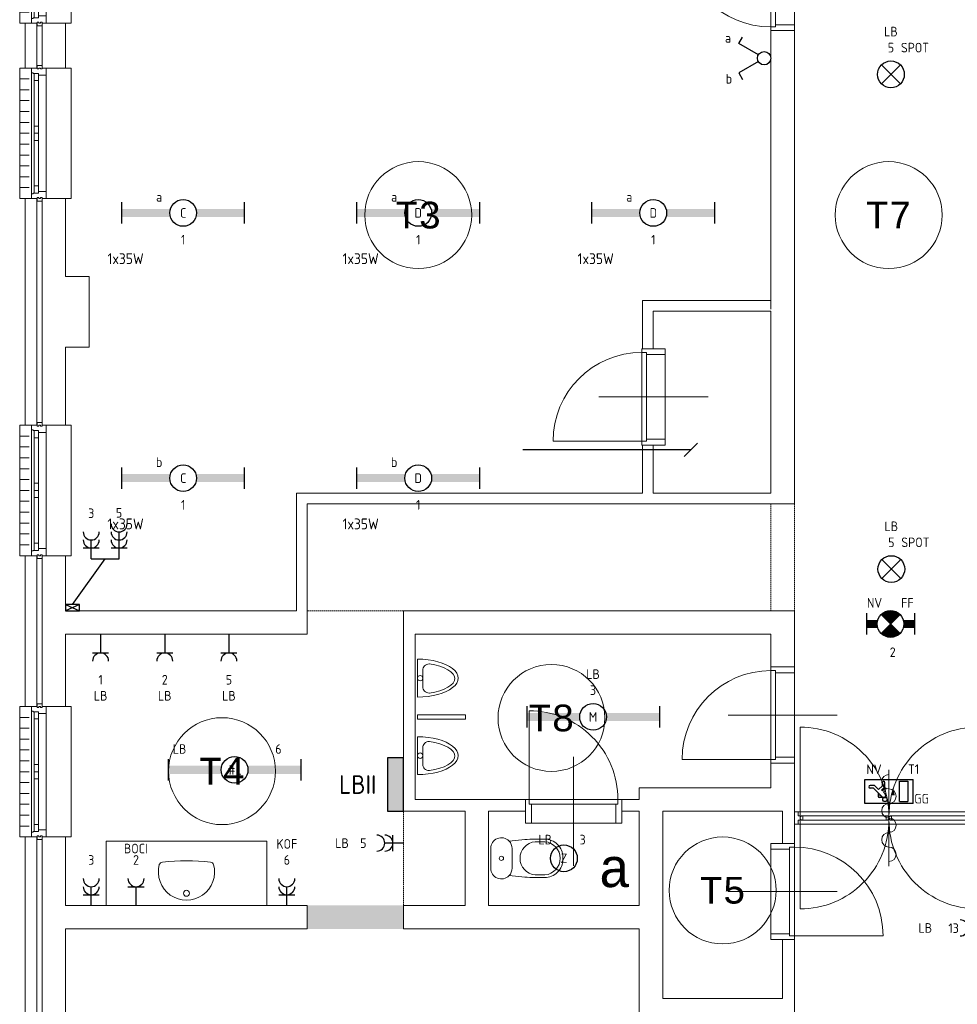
# Model space of a CAD drawing. Header units: millimetres. Extents: x 3141 to 84785, y 12240 to 40624.
# Tile 2 of 19: x 3153 to 11923, y 19284 to 28491. Entities that reach past the tile are written whole.
import ezdxf
from ezdxf.enums import TextEntityAlignment as Align
from ezdxf.xclip import XClip

# ---------------------------------------------------------------- set-up
doc = ezdxf.new("R2010")
doc.units = ezdxf.units.MM
doc.header["$LTSCALE"] = 50
doc.header["$XCLIPFRAME"] = 0
doc.linetypes.add('Xref-beg26$0$HIDDEN', pattern=[0.375, 0.25, -0.125])
doc.layers.get('0').update_dxf_attribs({"linetype": 'CONTINUOUS'})
for name, color, linetype in [('EL6211--', 3, 'CONTINUOUS'), ('EL6222--', 3, 'CONTINUOUS'), ('EL6311--', 3, 'CONTINUOUS'), ('EL6350--', 3, 'CONTINUOUS'), ('Xref', 8, 'CONTINUOUS'), ('Xref-beg26$0$AL$1A---_ALGEMEEN', 8, 'CONTINUOUS'), ('Xref-beg26$0$AT$1A---_TEKST050', 8, 'CONTINUOUS'), ('Xref-beg26$0$AT$1A---_TEKST070', 8, 'CONTINUOUS'), ('Xref-beg26$0$EL6131--_WG', 3, 'CONTINUOUS')]:
    doc.layers.add(name, color=color, linetype=linetype)
doc.styles.add('buro-018', font='Isocp.shx', dxfattribs={"height": 90})
doc.styles.add('buro-035', font='Isocp.shx', dxfattribs={"height": 175})
doc.styles.add('STABICAD-018', font='ISOCP.SHX', dxfattribs={"height": 1.8})
doc.styles.add('Xref-beg26$0$MONOTXT', font='MONOTXT')
doc.styles.add('Xref-beg26$0$Standard', font='txt')
doc.dimstyles.new('Xref-beg26$0$Standard', dxfattribs={"dimscale": 50, "dimtxt": 1.8, "dimasz": 2.5, "dimexe": 0.18, "dimexo": 0.0625, "dimtad": 1, "dimdec": 0, "dimdsep": 46, "dimtxsty": 'Xref-beg26$0$Standard', "dimblk": 'Xref-beg26$0$_Oblique', "dimcen": 2.5, "dimse1": 1, "dimse2": 1, "dimclrd": 8, "dimclre": 8, "dimclrt": 8, "dimadec": 0, "dimazin": 0, "dimtfac": 1, "dimtdec": 0, "dimtmove": 0, "dimatfit": 3, "dimldrblk": 'Xref-beg26$0$_Oblique', "dimfxl": 1, "dimtolj": 1, "dimtzin": 0, "dimarcsym": 0})

# ---------------------------------------------------------------- blocks, each defined once
blk = doc.blocks.new('*O116')
at = {"layer": 'Xref-beg26$0$AL$1A---_ALGEMEEN', "color": 0, "linetype": 'Continuous', "lineweight": 0}
for p, q in [((-130, 565.5), (-130, -565.5)), ((-240, 508.33), (-150, 508.33)), ((-106, 493), (-106, 67)), ((-63, 493), (-63, 67)), ((9, 543), (9, -543)), ((-240, 406.66), (-150, 406.66)), ((-240, 305), (-150, 305)), ((-240, 203.33), (-150, 203.33)), ((-240, 101.66), (-150, 101.66)), ((-240, 0), (-150, 0)), ((-106, -67), (-106, -493)), ((-63, -67), (-63, -493)), ((-240, -101.66), (-150, -101.66)), ((-240, -203.33), (-150, -203.33)), ((-240, -305), (-150, -305)), ((-240, -406.66), (-150, -406.66)), ((-240, -508.33), (-150, -508.33))]:
    blk.add_line(p, q, dxfattribs=at)
for points in [[(-190, 610), (-240, 610), (-240, -610), (-190, -610)], [(190, 610), (240, 610), (240, -610), (190, -610)]]:
    blk.add_lwpolyline(points, dxfattribs=at)
for points in [[(9, 610), (9, 545.15), (6.86, 543), (-63, 543), (-63, 560), (-114, 560), (-114, 565.5), (-127.78, 565.5), (-130, 567.72), (-130, 610), (-76, 610), (-76, 601), (-60, 601), (-60, 610), (-46, 610), (-46, 601), (-30, 601), (-30, 610)], [(-106, 560), (-106, 493), (-63, 493), (-63, 560)], [(-30, 635), (-30, 601), (-46, 601), (-46, 610), (-60, 610), (-60, 601), (-76, 601), (-76, 635)], [(-106, 67), (-106, 0), (-63, 0), (-63, 67)], [(-106, -67), (-106, 0), (-63, 0), (-63, -67)], [(9, -610), (9, -545.15), (6.86, -543), (-63, -543), (-63, -560), (-114, -560), (-114, -565.5), (-127.78, -565.5), (-130, -567.72), (-130, -610), (-76, -610), (-76, -601), (-60, -601), (-60, -610), (-46, -610), (-46, -601), (-30, -601), (-30, -610)], [(-106, -560), (-106, -493), (-63, -493), (-63, -560)], [(-30, -635), (-30, -601), (-46, -601), (-46, -610), (-60, -610), (-60, -601), (-76, -601), (-76, -635)]]:
    blk.add_lwpolyline(points, close=True, dxfattribs=at)
blk = doc.blocks.new('*O117')
at = {"layer": 'Xref-beg26$0$AL$1A---_ALGEMEEN', "color": 0, "linetype": 'Continuous', "lineweight": 0}
for p, q in [((-130, 565.5), (-130, -565.5)), ((-240, 508.33), (-150, 508.33)), ((-106, 493), (-106, 67)), ((-63, 493), (-63, 67)), ((9, 543), (9, -543)), ((-240, 406.66), (-150, 406.66)), ((-240, 305), (-150, 305)), ((-240, 203.33), (-150, 203.33)), ((-240, 101.66), (-150, 101.66)), ((-240, 0), (-150, 0)), ((-106, -67), (-106, -493)), ((-63, -67), (-63, -493)), ((-240, -101.66), (-150, -101.66)), ((-240, -203.33), (-150, -203.33)), ((-240, -305), (-150, -305)), ((-240, -406.66), (-150, -406.66)), ((-240, -508.33), (-150, -508.33))]:
    blk.add_line(p, q, dxfattribs=at)
for points in [[(-190, 610), (-240, 610), (-240, -610), (-190, -610)], [(190, 610), (240, 610), (240, -610), (190, -610)]]:
    blk.add_lwpolyline(points, dxfattribs=at)
for points in [[(9, 610), (9, 545.15), (6.86, 543), (-63, 543), (-63, 560), (-114, 560), (-114, 565.5), (-127.78, 565.5), (-130, 567.72), (-130, 610), (-76, 610), (-76, 601), (-60, 601), (-60, 610), (-46, 610), (-46, 601), (-30, 601), (-30, 610)], [(-106, 560), (-106, 493), (-63, 493), (-63, 560)], [(-30, 635), (-30, 601), (-46, 601), (-46, 610), (-60, 610), (-60, 601), (-76, 601), (-76, 635)], [(-106, 67), (-106, 0), (-63, 0), (-63, 67)], [(-106, -67), (-106, 0), (-63, 0), (-63, -67)], [(9, -610), (9, -545.15), (6.86, -543), (-63, -543), (-63, -560), (-114, -560), (-114, -565.5), (-127.78, -565.5), (-130, -567.72), (-130, -610), (-76, -610), (-76, -601), (-60, -601), (-60, -610), (-46, -610), (-46, -601), (-30, -601), (-30, -610)], [(-106, -560), (-106, -493), (-63, -493), (-63, -560)], [(-30, -635), (-30, -601), (-46, -601), (-46, -610), (-60, -610), (-60, -601), (-76, -601), (-76, -635)]]:
    blk.add_lwpolyline(points, close=True, dxfattribs=at)
blk = doc.blocks.new('*O120')
at = {"layer": 'Xref-beg26$0$AL$1A---_ALGEMEEN', "color": 0, "linetype": 'Continuous', "lineweight": 0}
for p, q in [((-130, 565.5), (-130, -565.5)), ((-240, 508.33), (-150, 508.33)), ((-106, 493), (-106, 67)), ((-63, 493), (-63, 67)), ((9, 543), (9, -543)), ((-240, 406.66), (-150, 406.66)), ((-240, 305), (-150, 305)), ((-240, 203.33), (-150, 203.33)), ((-240, 101.66), (-150, 101.66)), ((-240, 0), (-150, 0)), ((-106, -67), (-106, -493)), ((-63, -67), (-63, -493)), ((-240, -101.66), (-150, -101.66)), ((-240, -203.33), (-150, -203.33)), ((-240, -305), (-150, -305)), ((-240, -406.66), (-150, -406.66)), ((-240, -508.33), (-150, -508.33))]:
    blk.add_line(p, q, dxfattribs=at)
for points in [[(-190, 610), (-240, 610), (-240, -610), (-190, -610)], [(190, 610), (240, 610), (240, -610), (190, -610)]]:
    blk.add_lwpolyline(points, dxfattribs=at)
for points in [[(9, 610), (9, 545.15), (6.86, 543), (-63, 543), (-63, 560), (-114, 560), (-114, 565.5), (-127.78, 565.5), (-130, 567.72), (-130, 610), (-76, 610), (-76, 601), (-60, 601), (-60, 610), (-46, 610), (-46, 601), (-30, 601), (-30, 610)], [(-106, 560), (-106, 493), (-63, 493), (-63, 560)], [(-30, 635), (-30, 601), (-46, 601), (-46, 610), (-60, 610), (-60, 601), (-76, 601), (-76, 635)], [(-106, 67), (-106, 0), (-63, 0), (-63, 67)], [(-106, -67), (-106, 0), (-63, 0), (-63, -67)], [(9, -610), (9, -545.15), (6.86, -543), (-63, -543), (-63, -560), (-114, -560), (-114, -565.5), (-127.78, -565.5), (-130, -567.72), (-130, -610), (-76, -610), (-76, -601), (-60, -601), (-60, -610), (-46, -610), (-46, -601), (-30, -601), (-30, -610)], [(-106, -560), (-106, -493), (-63, -493), (-63, -560)], [(-30, -635), (-30, -601), (-46, -601), (-46, -610), (-60, -610), (-60, -601), (-76, -601), (-76, -635)]]:
    blk.add_lwpolyline(points, close=True, dxfattribs=at)
blk = doc.blocks.new('*O121')
at = {"layer": 'Xref-beg26$0$AL$1A---_ALGEMEEN', "color": 0, "linetype": 'Continuous', "lineweight": 0}
for p, q in [((-130, 565.5), (-130, -565.5)), ((-240, 508.33), (-150, 508.33)), ((-106, 493), (-106, 67)), ((-63, 493), (-63, 67)), ((9, 543), (9, -543)), ((-240, 406.66), (-150, 406.66)), ((-240, 305), (-150, 305)), ((-240, 203.33), (-150, 203.33)), ((-240, 101.66), (-150, 101.66)), ((-240, 0), (-150, 0)), ((-106, -67), (-106, -493)), ((-63, -67), (-63, -493)), ((-240, -101.66), (-150, -101.66)), ((-240, -203.33), (-150, -203.33)), ((-240, -305), (-150, -305)), ((-240, -406.66), (-150, -406.66)), ((-240, -508.33), (-150, -508.33))]:
    blk.add_line(p, q, dxfattribs=at)
for points in [[(-190, 610), (-240, 610), (-240, -610), (-190, -610)], [(190, 610), (240, 610), (240, -610), (190, -610)]]:
    blk.add_lwpolyline(points, dxfattribs=at)
for points in [[(9, 610), (9, 545.15), (6.86, 543), (-63, 543), (-63, 560), (-114, 560), (-114, 565.5), (-127.78, 565.5), (-130, 567.72), (-130, 610), (-76, 610), (-76, 601), (-60, 601), (-60, 610), (-46, 610), (-46, 601), (-30, 601), (-30, 610)], [(-106, 560), (-106, 493), (-63, 493), (-63, 560)], [(-30, 635), (-30, 601), (-46, 601), (-46, 610), (-60, 610), (-60, 601), (-76, 601), (-76, 635)], [(-106, 67), (-106, 0), (-63, 0), (-63, 67)], [(-106, -67), (-106, 0), (-63, 0), (-63, -67)], [(9, -610), (9, -545.15), (6.86, -543), (-63, -543), (-63, -560), (-114, -560), (-114, -565.5), (-127.78, -565.5), (-130, -567.72), (-130, -610), (-76, -610), (-76, -601), (-60, -601), (-60, -610), (-46, -610), (-46, -601), (-30, -601), (-30, -610)], [(-106, -560), (-106, -493), (-63, -493), (-63, -560)], [(-30, -635), (-30, -601), (-46, -601), (-46, -610), (-60, -610), (-60, -601), (-76, -601), (-76, -635)]]:
    blk.add_lwpolyline(points, close=True, dxfattribs=at)
blk = doc.blocks.new('Xref-beg26$0$ED0831')
at = {"layer": 'Xref-beg26$0$AL$1A---_ALGEMEEN', "color": 0, "linetype": 'Continuous', "lineweight": 0}
for p, q in [((450, -400), (450, 620)), ((0, 0), (0, 220)), ((0, 220), (55, 220)), ((55, 220), (845, 220)), ((55, 220), (55, 45)), ((900, 220), (845, 220)), ((845, 220), (845, 45)), ((900, 0), (900, 220)), ((35, 0), (0, 0)), ((55, 45), (35, 45)), ((35, 45), (35, 0)), ((35, 0), (35, -830)), ((865, 0), (35, 0)), ((55, 45), (845, 45)), ((845, 45), (865, 45)), ((865, 45), (865, 0)), ((865, 0), (900, 0))]:
    blk.add_line(p, q, dxfattribs=at)
blk.add_arc((35, 0), 830, 270, 360, dxfattribs=at)
blk = doc.blocks.new('Xref-beg26$0$URIN03')
at = {"layer": 'Xref-beg26$0$AL$1A---_ALGEMEEN', "color": 0, "linetype": 'Continuous', "lineweight": 0}
for p, q in [((-177, -50), (-177.5, -50)), ((177.5, -50), (176.9, -50))]:
    blk.add_line(p, q, dxfattribs=at)
blk.add_lwpolyline([(-177.5, -20), (177.5, -20)], dxfattribs=at)
for points in [[(7.2, -70), (-72.5, -70, 0.414214), (-132.5, -130), (-132.5, -133)], [(0, -70), (79.6, -70, -0.414214), (139.6, -130), (139.6, -133)]]:
    blk.add_lwpolyline(points, format="xyb", dxfattribs=at)
blk.add_circle((0, -45), 25, dxfattribs=at)
for centre, major_axis, ratio, start_param, end_param in [((0, -20), (0, -380), 0.467105, 4.712389, 7.853982), ((7.2, -20), (0, -350), 0.421429, 5.041111, 6.283185), ((0, -20), (0, -350), 0.421429, 0, 1.242074)]:
    blk.add_ellipse(centre, major_axis=major_axis, ratio=ratio, start_param=start_param, end_param=end_param, dxfattribs=at)
blk = doc.blocks.new('Xref-beg26$0$CLOS02')
at = {"layer": 'Xref-beg26$0$AL$1A---_ALGEMEEN', "color": 0, "linetype": 'Continuous', "lineweight": 0}
for p, q in [((-92.5, -220), (92.5, -220)), ((-155, -527.8), (-155, -435.5)), ((155, -527.8), (155, -435.8)), ((-1.1, -670), (0.8, -670))]:
    blk.add_line(p, q, dxfattribs=at)
blk.add_lwpolyline([(-175.7, -338.3), (-162, -191.9, -0.674333), (-92.5, -20), (92.5, -20, -0.674333), (162, -191.9), (175.7, -338.3, -0.023285), (180, -431.3), (180, -525, -0.414214), (10, -695), (-10, -695, -0.414214), (-180, -525), (-180, -431.3, -0.023285), (-175.7, -338.3)], format="xyb", dxfattribs=at)
blk.add_circle((0, -120), 20, dxfattribs=at)
for centre, radius, start, end in [((-92.5, -120), 100, 225.97272, 270), ((92.5, -120), 100, 270, 314.02728), ((0, -450), 155.6, 4.92635, 175.07365), ((0, -514.4), 155.6, 184.9259, 355.0741)]:
    blk.add_arc(centre, radius, start, end, dxfattribs=at)
blk = doc.blocks.new('*O138')
at = {"layer": 'Xref-beg26$0$AL$1A---_ALGEMEEN', "color": 0, "linetype": 'Continuous', "lineweight": 0}
blk.add_lwpolyline([(0, -407, 1), (0, -271.4, -1), (0, -135.7, 1), (0, 0, -1), (0, 135.7, 1), (0, 271.4, -1), (0, 407)], format="xyb", dxfattribs=at)
blk = doc.blocks.new('Xref-beg26$0$BRW00')
at = {"layer": 'Xref-beg26$0$AL$1A---_ALGEMEEN', "color": 0, "linetype": 'Continuous', "lineweight": 0}
blk.add_blockref('*O138', (0, 0), dxfattribs=at)
blk = doc.blocks.new('Xref-beg26$0$DD0782')
at = {"layer": 'Xref-beg26$0$AL$1A---_ALGEMEEN', "color": 0, "linetype": 'Continuous', "lineweight": 0}
for p, q in [((885, -393), (885, 507)), ((35, 114), (1735, 114)), ((1735, 0), (35, 0))]:
    blk.add_line(p, q, dxfattribs=at)
for points in [[(885, 77, 0.414214), (55, 907), (55, 77)], [(885, 77, -0.414214), (1715, 907), (1715, 77)], [(885, 37, -0.414214), (55, -793), (55, 37)], [(885, 37, 0.414214), (1715, -793), (1715, 37)]]:
    blk.add_lwpolyline(points, format="xyb", dxfattribs=at)
for points in [[(0, 0), (35, 0), (35, 37), (55, 37), (55, 77), (35, 77), (35, 114), (0, 114), (0, 0)], [(1770, 0), (1735, 0), (1735, 37), (1715, 37), (1715, 77), (1735, 77), (1735, 114), (1770, 114), (1770, 0)], [(80, 37), (860, 37), (860, 77), (80, 77)], [(910, 37), (1690, 37), (1690, 77), (910, 77)]]:
    blk.add_lwpolyline(points, close=True, dxfattribs=at)
for centre, start, end in [((75.5, 57), 77.31962, 282.68038), ((864.5, 57), 257.31962, 102.68038), ((905.5, 57), 77.31962, 282.68038), ((1694.5, 57), 257.31962, 102.68038)]:
    blk.add_arc(centre, 20.5, start, end, dxfattribs=at)
blk.add_blockref('Xref-beg26$0$BRW00', (885, 57), dxfattribs=at)
blk = doc.blocks.new('Xref-beg26$0$_Oblique')
at = {"color": 0, "linetype": 'ByBlock', "lineweight": -2}
blk.add_line((-0.5, -0.5), (0.5, 0.5), dxfattribs=at)
blk = doc.blocks.new('Xref-beg26$0$E00112')
at = {"color": 0, "linetype": 'Continuous'}
for p, q in [((0, 1), (-1, 1)), ((-1, 1), (-1, 0)), ((-1, 0), (0, 1)), ((-1, 1), (0, 0)), ((0, 0), (0, 1)), ((-1, 0), (0, 0))]:
    blk.add_line(p, q, dxfattribs=at)
blk = doc.blocks.new('1115B61149')
at = {"color": 0}
for p, q in [((-11.49, 2), (-11.49, -2)), ((11.49, 2), (11.49, -2))]:
    blk.add_line(p, q, dxfattribs=at)
at = {"color": 0, "linetype": 'Continuous'}
blk.add_circle((0, 0), 2.5, dxfattribs=at)
at = {"color": 0}
for points in [[(-2.5, 0.75), (-11.49, 0.75), (-2.5, -0.75), (-11.49, -0.75)], [(2.5, 0.75), (11.49, 0.75), (2.5, -0.75), (11.49, -0.75)]]:
    blk.add_solid(points, dxfattribs=at)
at = {"color": 0, "linetype": 'Continuous', "style": 'buro-018'}
for tag, p in [('E_GKAST', (0, 8)), ('E_GROEP', (0, 5)), ('E_SGROEP', (4.5, 5)), ('E_ARMCODE', (0, 0)), ('E_SLET', (4.5, -3))]:
    blk.add_attdef(tag, text='', height=1.8, dxfattribs=at).set_placement(p, align=Align.MIDDLE)
blk = doc.blocks.new('1115B3A')
at = {"color": 0, "linetype": 'Continuous'}
blk.add_circle((0, 0), 2.5, dxfattribs=at)
at = {"color": 0, "linetype": 'Continuous', "style": 'buro-018'}
for tag, p in [('E_GKAST', (0, 8)), ('E_GROEP', (0, 5)), ('E_SGROEP', (4.5, 5)), ('E_ARMCODE', (0, 0)), ('E_SLET', (4.5, -1))]:
    blk.add_attdef(tag, text='', height=1.8, dxfattribs=at).set_placement(p, align=Align.MIDDLE)
blk = doc.blocks.new('1115B61240')
at = {"color": 0}
for p, q in [((-12.4, 2), (-12.4, -2)), ((12.4, 2), (12.4, -2))]:
    blk.add_line(p, q, dxfattribs=at)
at = {"color": 0, "linetype": 'Continuous'}
blk.add_circle((0, 0), 2.5, dxfattribs=at)
at = {"color": 0}
for points in [[(-2.5, 0.75), (-12.4, 0.75), (-2.5, -0.75), (-12.4, -0.75)], [(2.5, 0.75), (12.4, 0.75), (2.5, -0.75), (12.4, -0.75)]]:
    blk.add_solid(points, dxfattribs=at)
at = {"color": 0, "linetype": 'Continuous', "style": 'buro-018'}
for tag, p in [('E_GKAST', (0, 8)), ('E_GROEP', (0, 5)), ('E_SGROEP', (4.5, 5)), ('E_ARMCODE', (0, 0)), ('E_SLET', (4.5, -3))]:
    blk.add_attdef(tag, text='', height=1.8, dxfattribs=at).set_placement(p, align=Align.MIDDLE)
blk = doc.blocks.new('111304A')
at = {"color": 0, "linetype": 'Continuous'}
for p, q in [((0, 1), (0, 4.5)), ((-1.5, 3), (1.5, 3))]:
    blk.add_line(p, q, dxfattribs=at)
for centre in [(0, 6), (0, 4.5)]:
    blk.add_arc(centre, 1.5, 180, 0, dxfattribs=at)
at = {"color": 0, "linetype": 'Continuous', "style": 'buro-018'}
for tag, p in [('E_GKAST', (0, 11.5)), ('E_GROEP', (0, 8.5)), ('E_SGROEP', (4.5, 8.5))]:
    blk.add_attdef(tag, text='', height=1.8, dxfattribs=at).set_placement(p, align=Align.MIDDLE)
at = {"color": 0, "linetype": 'Continuous', "style": 'buro-018', "flags": 1}
for tag, p in [('E_VERMCODE', (13, 8.5)), ('E_MATCODE', (0, 0))]:
    blk.add_attdef(tag, text='', height=1.8, dxfattribs=at).set_placement(p, align=Align.MIDDLE)
blk = doc.blocks.new('111304B')
at = {"color": 0, "linetype": 'Continuous'}
for p, q in [((0, 1), (0, 6)), ((-1.5, 3), (1.5, 3))]:
    blk.add_line(p, q, dxfattribs=at)
for centre in [(0, 7.5), (0, 6), (0, 4.5)]:
    blk.add_arc(centre, 1.5, 180, 0, dxfattribs=at)
at = {"color": 0, "linetype": 'Continuous', "style": 'buro-018'}
for tag, p in [('E_GKAST', (0, 13)), ('E_GROEP', (0, 10)), ('E_SGROEP', (4.5, 10))]:
    blk.add_attdef(tag, text='', height=1.8, dxfattribs=at).set_placement(p, align=Align.MIDDLE)
at = {"color": 0, "linetype": 'Continuous', "style": 'buro-018', "flags": 1}
for tag, p in [('E_VERMCODE', (13, 10)), ('E_MATCODE', (0, 0))]:
    blk.add_attdef(tag, text='', height=1.8, dxfattribs=at).set_placement(p, align=Align.MIDDLE)
blk = doc.blocks.new('111405')
at = {"color": 0, "linetype": 'Continuous'}
for p, q in [((-2.74, 7), (-3.95, 6.3)), ((-0.62, 3.33), (-2.74, 7)), ((0.62, 3.33), (2.74, 7)), ((2.74, 7), (3.95, 6.3))]:
    blk.add_line(p, q, dxfattribs=at)
blk.add_circle((0, 2.25), 1.25, dxfattribs=at)
at = {"color": 0, "linetype": 'Continuous', "style": 'buro-018'}
for tag, p in [('E_SLET1', (-3.42, 9)), ('E_SLET2', (3.42, 9)), ('E_GROEP', (0, 0)), ('E_GKAST', (0, 0))]:
    blk.add_attdef(tag, text='', height=1.8, dxfattribs=at).set_placement(p, align=Align.MIDDLE)
at = {"color": 0, "linetype": 'Continuous', "style": 'buro-018', "flags": 1}
for tag in ['E_MATCODE', 'E_SGROEP']:
    blk.add_attdef(tag, text='', height=1.8, dxfattribs=at).set_placement((0, 0), align=Align.MIDDLE)
blk = doc.blocks.new('E00018')
at = {"color": 0, "linetype": 'Continuous'}
for p, q in [((-1.77, -1.77), (1.77, 1.77)), ((1.77, -1.77), (-1.77, 1.77))]:
    blk.add_line(p, q, dxfattribs=at)
at = {"color": 0, "linetype": 'Continuous', "const_width": 2.5}
for points in [[(-0.88, 0.88, -0.198912), (0, 1.25, -0.198912), (0.88, 0.88, -1)], [(-0.88, -0.88, 0.198912), (0, -1.25, 0.198912), (0.88, -0.88, 1)]]:
    blk.add_lwpolyline(points, format="xyb", dxfattribs=at)
blk = doc.blocks.new('1115B7330-NO1')
at = {"color": 0}
for p, q in [((-4.5, 2), (-4.5, -2)), ((4.5, 2), (4.5, -2))]:
    blk.add_line(p, q, dxfattribs=at)
at = {"color": 0, "linetype": 'Continuous'}
blk.add_circle((0, 0), 2.5, dxfattribs=at)
at = {"color": 0}
for points in [[(-2.5, 0.75), (-4.5, 0.75), (-2.5, -0.75), (-4.5, -0.75)], [(2.5, 0.75), (4.5, 0.75), (2.5, -0.75), (4.5, -0.75)]]:
    blk.add_solid(points, dxfattribs=at)
at = {"color": 0, "zscale": 50}
blk.add_blockref('E00018', (0, 0), dxfattribs=at)
at = {"color": 0, "linetype": 'Continuous', "style": 'buro-018'}
for tag, p in [('E_GKAST', (0, 8)), ('E_GROEP', (0, 5)), ('E_SGROEP', (4.5, 5)), ('E_ARMCODE', (0, 0)), ('E_SLET', (4.5, -3))]:
    blk.add_attdef(tag, text='', height=1.8, dxfattribs=at).set_placement(p, align=Align.MIDDLE)
blk = doc.blocks.new('1115C2J')
at = {"color": 0, "linetype": 'Continuous'}
for p, q in [((-4.5, 5.5), (4.5, 5.5)), ((-4.5, 1), (-4.5, 5.5)), ((-2.68, 4.35), (-3.52, 4.35)), ((-2.88, 3.87), (-3.52, 3.87)), ((-1.27, 2.26), (-2.88, 3.87)), ((-1.94, 3.61), (-2.68, 4.35)), ((-1.24, 4.31), (-1.94, 3.61)), ((-1.37, 3.5), (-0.76, 4.11)), ((-1.24, 4.31), (-1.24, 4.91)), ((-0.87, 3.71), (-1.23, 3.35)), ((-0.76, 4.11), (-0.76, 4.91)), ((2, 5.15), (3.5, 5.15)), ((2, 1.35), (2, 5.15)), ((3.5, 5.15), (3.5, 1.35)), ((4.5, 1), (4.5, 5.5)), ((-1.94, 2.93), (-2.04, 2.83)), ((-2.04, 2.83), (-2.04, 2.34)), ((-0.99, 2.14), (-1.84, 2.14)), ((-1.71, 2.7), (-1.72, 2.7)), ((-1.72, 2.7), (-1.72, 2.46)), ((-1.47, 2.46), (-1.72, 2.46)), ((-1.23, 3.35), (-1.37, 3.5)), ((-0.65, 3.49), (-1.01, 3.13)), ((-0.71, 2.83), (-1.01, 3.13)), ((4.5, 1), (-4.5, 1)), ((2, 1.35), (3.5, 1.35))]:
    blk.add_line(p, q, dxfattribs=at)
blk.add_lwpolyline([(0.75, 4, 0, 0.7, 0), (0.75, 2.5, 0.7, 0.7, 0)], format="xyseb", dxfattribs=at)
blk.add_circle((-0.76, 1.75), 0.4, dxfattribs=at)
for centre, radius, start, end in [((-3.52, 4.11), 0.24, 90, 270), ((-1, 4.91), 0.24, 0, 180), ((-0.76, 3.6), 0.16, 315, 135), ((-1.84, 2.34), 0.2, 180, 270), ((-0.99, 2.54), 0.4, 225, 45)]:
    blk.add_arc(centre, radius, start, end, dxfattribs=at)
at = {"color": 0, "linetype": 'Continuous', "style": 'buro-018'}
for tag, p in [('E_GKAST', (0, 15.17)), ('E_GROEP', (0, 12.17)), ('E_SGROEP', (4.5, 12.17)), ('E_ARMCODE', (0, 8))]:
    blk.add_attdef(tag, text='', height=1.8, dxfattribs=at).set_placement(p, align=Align.MIDDLE)
blk = doc.blocks.new('1116A4C')
at = {"color": 0, "linetype": 'Continuous'}
for p, q in [((-5, 4), (-5, 1)), ((5, 4), (-5, 4)), ((5, 1), (5, 4)), ((-5, 1), (5, 1))]:
    blk.add_line(p, q, dxfattribs=at)
blk.add_solid([(-5, 4), (-5, 1), (5, 4), (5, 1)], dxfattribs=at)
at = {"color": 0, "linetype": 'Continuous', "style": 'buro-018'}
for tag, p in [('E_GKAST', (0, 15)), ('E_GROEP', (0, 9)), ('E_SGROEP', (4.5, 9)), ('E_KAST', (0, 6))]:
    blk.add_attdef(tag, text='', height=1.8, dxfattribs=at).set_placement(p, align=Align.MIDDLE)
at = {"color": 0, "linetype": 'Continuous', "style": 'buro-018', "flags": 1}
blk.add_attdef('E_MATCODE', text='', height=1.8, dxfattribs=at).set_placement((0, 0), align=Align.MIDDLE)
blk = doc.blocks.new('111304')
at = {"color": 0, "linetype": 'Continuous'}
for p, q in [((-1.5, 4.5), (1.5, 4.5)), ((0, 1), (0, 4.5))]:
    blk.add_line(p, q, dxfattribs=at)
blk.add_arc((0, 6), 1.5, 180, 0, dxfattribs=at)
at = {"color": 0, "linetype": 'Continuous', "style": 'buro-018'}
for tag, p in [('E_GKAST', (0, 11.5)), ('E_GROEP', (0, 8.5)), ('E_SGROEP', (4.5, 8.5))]:
    blk.add_attdef(tag, text='', height=1.8, dxfattribs=at).set_placement(p, align=Align.MIDDLE)
at = {"color": 0, "linetype": 'Continuous', "style": 'buro-018', "flags": 1}
for tag, p in [('E_VERMCODE', (13, 8.5)), ('E_MATCODE', (0, 0))]:
    blk.add_attdef(tag, text='', height=1.8, dxfattribs=at).set_placement(p, align=Align.MIDDLE)
blk = doc.blocks.new('111503')
at = {"color": 0, "linetype": 'Continuous'}
for p, q in [((-1.77, 1.73), (1.77, 5.27)), ((1.77, 1.73), (-1.77, 5.27))]:
    blk.add_line(p, q, dxfattribs=at)
blk.add_circle((0, 3.5), 2.5, dxfattribs=at)
at = {"color": 0, "linetype": 'Continuous', "style": 'STABICAD-018'}
for tag, p in [('PANEL', (0, 11.5)), ('CIRCUIT', (0, 8.5)), ('SUBCIRCUIT', (4.5, 8.5)), ('LIGHTFIXTURECODE', (0, 3.5)), ('SWITCHCODE', (4.5, 2.5))]:
    blk.add_attdef(tag, text='', height=1.8, dxfattribs=at).set_placement(p, align=Align.MIDDLE)
blk = doc.blocks.new('Xref-beg26')
at = {"layer": 'Xref-beg26$0$AL$1A---_ALGEMEEN', "linetype": 'Continuous', "lineweight": 0}
for p, q in [((86315.43, 91248.82), (86315.43, 93773.82)), ((86315.43, 93773.82), (86535.43, 93773.82)), ((86535.43, 93773.82), (86535.43, 89348.82)), ((86315.43, 91388.82), (86315.43, 91168.82)), ((86315.43, 91168.82), (86315.43, 91388.82)), ((85115.43, 91248.82), (86315.43, 91248.82)), ((85215.43, 91148.82), (86315.43, 91148.82)), ((86315.43, 89448.82), (86315.43, 91148.82)), ((85115.43, 89448.82), (85115.43, 89898.82)), ((85115.43, 89898.82), (85215.43, 89898.82)), ((85215.43, 89448.82), (85215.43, 89898.82)), ((81880.43, 89448.82), (85115.43, 89448.82)), ((81880.43, 88348.82), (81880.43, 89448.82)), ((85215.43, 89448.82), (86315.43, 89448.82)), ((81980.43, 88348.82), (81980.43, 89348.82)), ((81980.43, 89348.82), (86315.43, 89348.82)), ((86315.43, 89348.82), (86535.43, 89348.82)), ((79500.43, 88863.82), (79720.43, 88863.82)), ((79500.43, 87453.82), (79500.43, 88863.82)), ((79720.43, 88863.82), (79720.43, 88348.82)), ((79720.43, 88348.82), (81880.43, 88348.82)), ((81980.43, 88348.82), (81980.43, 88128.82)), ((82880.43, 86473.82), (82880.43, 88348.82)), ((82880.43, 88348.82), (85385.43, 88348.82)), ((85385.43, 88348.82), (85495.43, 88348.82)), ((85495.43, 88348.82), (86315.43, 88348.82)), ((86315.43, 88348.82), (86535.43, 88348.82)), ((86535.43, 88348.82), (86535.43, 87823.82)), ((81980.43, 88128.82), (79720.43, 88128.82)), ((79720.43, 88128.82), (79720.43, 87453.82)), ((86315.43, 88128.82), (82990.43, 88128.82)), ((82990.43, 88128.82), (82990.43, 86583.82)), ((86315.43, 87823.82), (86315.43, 88128.82)), ((86535.43, 87823.82), (86315.43, 87823.82)), ((79720.43, 87453.82), (79500.43, 87453.82)), ((86315.43, 86693.82), (86315.43, 86923.82)), ((86315.43, 86923.82), (86535.43, 86923.82)), ((86535.43, 86923.82), (86535.43, 86173.82)), ((85085.43, 86583.82), (85085.43, 86693.82)), ((85085.43, 86693.82), (86315.43, 86693.82)), ((82990.43, 86583.82), (84020.8, 86583.82)), ((84020.8, 86583.82), (84020.8, 86473.82)), ((84920.8, 86473.82), (84920.8, 86583.82)), ((84920.8, 86583.82), (85085.43, 86583.82)), ((83455.43, 86473.82), (82880.43, 86473.82)), ((83455.43, 85593.82), (83455.43, 86473.82)), ((84020.8, 86473.82), (83675.43, 86473.82)), ((83675.43, 86473.82), (83675.43, 85593.82)), ((85085.43, 86473.82), (84920.8, 86473.82)), ((85085.43, 85593.82), (85085.43, 86473.82)), ((86425.43, 86473.82), (85305.43, 86473.82)), ((85305.43, 86473.82), (85305.43, 84723.82)), ((86425.43, 86173.82), (86425.43, 86473.82)), ((86535.43, 86173.82), (86425.43, 86173.82)), ((82880.43, 85373.82), (82880.43, 85593.82)), ((82880.43, 85593.82), (83455.43, 85593.82)), ((83675.43, 85593.82), (85085.43, 85593.82)), ((85085.43, 85373.82), (82880.43, 85373.82)), ((85085.43, 80926.24), (85085.43, 85373.82)), ((86425.43, 84723.82), (86425.43, 85273.82)), ((86425.43, 85273.82), (86535.43, 85273.82)), ((86535.43, 85273.82), (86535.43, 83080.5)), ((85305.43, 84723.82), (86425.43, 84723.82))]:
    blk.add_line(p, q, dxfattribs=at)
at = {"layer": 'Xref-beg26$0$AL$1A---_ALGEMEEN', "linetype": 'Xref-beg26$0$HIDDEN', "lineweight": 0}
for p, q in [((86315.43, 89348.82), (86315.43, 88348.82)), ((86535.43, 89348.82), (86535.43, 88348.82)), ((82880.43, 88348.82), (81980.43, 88348.82)), ((82880.43, 85593.82), (82880.43, 86473.82))]:
    blk.add_line(p, q, dxfattribs=at)
at = {"layer": 'Xref-beg26$0$AL$1A---_ALGEMEEN', "linetype": 'Continuous', "lineweight": 0}
for points in [[(79450.43, 93423.82), (79340.43, 93423.82), (79340.43, 93843.82), (79450.43, 93843.82)], [(79500.43, 93423.82), (79720.43, 93423.82), (79720.43, 93843.82), (79500.43, 93843.82)], [(79340.43, 90083.82), (79450.43, 90083.82), (79450.43, 92203.82), (79340.43, 92203.82)], [(79500.43, 90083.82), (79720.43, 90083.82), (79720.43, 90813.82), (79940.43, 90813.82), (79940.43, 91473.82), (79720.43, 91473.82), (79720.43, 92203.82), (79500.43, 92203.82)], [(79450.43, 88863.82), (79340.43, 88863.82), (79340.43, 87453.82), (79450.43, 87453.82)], [(83010.43, 87336.32), (83460.43, 87336.32), (83460.43, 87376.32), (83010.43, 87376.32)], [(79340.43, 84583.82), (79450.43, 84583.82), (79450.43, 86233.82), (79340.43, 86233.82)], [(79500.43, 86233.82), (79720.43, 86233.82), (79720.43, 85593.82), (81980.43, 85593.82), (81980.43, 85373.82), (79720.43, 85373.82), (79720.43, 84583.82), (79500.43, 84583.82)], [(81600.43, 85593.82), (80100.43, 85593.82), (80100.43, 86193.82), (81600.43, 86193.82)]]:
    blk.add_lwpolyline(points, close=True, dxfattribs=at)
blk.add_lwpolyline([(85115.43, 91248.82), (85115.43, 90798.82), (85215.43, 90798.82), (85215.43, 91148.74)], dxfattribs=at)
for centre, radius in [((83017.93, 92048.82), 500), ((87417.93212, 92048.8242), 500), ((84263.89858, 87346.60638), 500), ((81182.93, 86848.82), 500), ((85864.866, 85733.79919), 500), ((80850.43, 85707.12411), 28.05539)]:
    blk.add_circle(centre, radius, dxfattribs=at)
for centre, radius, start, end in [((80628.26798, 85965.99991), 33, 96.041758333, 164.866661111), ((80850.43, 83866.98628), 2143.73782, 83.958241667, 96.041758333), ((81072.59202, 85965.99991), 33, 15.133338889, 83.958241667), ((80850.43, 85905.91729), 263.14318, 164.866661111, 15.133338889)]:
    blk.add_arc(centre, radius, start, end, dxfattribs=at)
blk.add_solid([(81980.43, 85373.82), (82880.43, 85373.82), (81980.43, 85593.82), (82880.43, 85593.82)], dxfattribs=at)
for name, p in [('*O117', (79530.43, 94453.82)), ('*O116', (79530.43, 92813.82)), ('*O121', (79530.43, 89473.82)), ('*O120', (79530.43, 86843.82)), ('Xref-beg26$0$DD0782', (86535.43, 86353.82))]:
    blk.add_blockref(name, p, dxfattribs=at)
for name, p, rotation in [('Xref-beg26$0$ED0831', (86315.43, 94673.82), 270), ('Xref-beg26$0$CLOS02', (83675.43, 86033.82), 90), ('Xref-beg26$0$ED0831', (86535.43, 85273.82), 90)]:
    blk.add_blockref(name, p, dxfattribs=dict(at, rotation=rotation))
at = {"layer": 'Xref-beg26$0$AL$1A---_ALGEMEEN', "linetype": 'Continuous', "lineweight": 0, "yscale": -1}
for name, p, rotation in [('Xref-beg26$0$ED0831', (85108.43, 89898.82), 90), ('Xref-beg26$0$URIN03', (82990.43, 87718.82), 270), ('Xref-beg26$0$ED0831', (86315.43, 86923.82), 90), ('Xref-beg26$0$URIN03', (82990.43, 86993.82), 270)]:
    blk.add_blockref(name, p, dxfattribs=dict(at, rotation=rotation))
blk.add_blockref('Xref-beg26$0$ED0831', (84020.8, 86583.82), dxfattribs=at)
at = {"layer": 'Xref-beg26$0$EL6131--_WG', "linetype": 'Continuous', "lineweight": 0, "xscale": 60, "yscale": 130, "zscale": 60, "rotation": 270}
blk.add_blockref('Xref-beg26$0$E00112', (79720.43, 88348.82), dxfattribs=at)
at = {"layer": 'Xref-beg26$0$AT$1A---_TEKST050', "linetype": 'Continuous', "lineweight": 0, "style": 'Xref-beg26$0$MONOTXT'}
for s, p in [('T3', (83017.92, 92048.81)), ('T7', (87417.92, 92048.81)), ('T8', (84263.88, 87346.59)), ('T4', (81182.92, 86848.81)), ('T5', (85864.86, 85733.79))]:
    blk.add_text(s, height=250.00002, dxfattribs=at).set_placement(p, align=Align.MIDDLE)
at = {"layer": 'Xref-beg26$0$AT$1A---_TEKST070', "linetype": 'Continuous', "lineweight": 0, "style": 'Xref-beg26$0$MONOTXT'}
blk.add_text('a', height=349.99998, dxfattribs=at).set_placement((84703.14, 85940.25), align=Align.MIDDLE_LEFT)
at = {"layer": 'Xref-beg26$0$AL$1A---_ALGEMEEN', "linetype": 'Continuous', "lineweight": 0}
blk.add_leader([(85566.27, 89854.44), (83995.62, 89854.44)], dimstyle='Xref-beg26$0$Standard', dxfattribs=at)

msp = doc.modelspace()

# ---------------------------------------------------------------- linework, layer by layer
at = {"layer": 'EL6222--', "color": 1}
for p, q in [((3648.4, 23023.8), (3952.8, 23450.7)), ((3822.5, 23450.7), (4082.8, 23450.7))]:
    msp.add_line(p, q, dxfattribs=at)

# ---------------------------------------------------------------- block references
at = {"layer": 'EL6211--'}
ref = msp.add_blockref('1116A4C', (6793.4, 21338.8), dxfattribs=dict(at, xscale=50, yscale=50, zscale=50, rotation=90))
ref.add_attrib('E_KAST', 'LBII', dxfattribs={"layer": '0', "color": 2, "linetype": 'Continuous', "height": 175, "style": 'buro-035'}).set_placement((6315.5, 21338.8), align=Align.MIDDLE)
at = {"layer": 'EL6222--'}
ref = msp.add_blockref('111304A', (3822.5, 23400.7), dxfattribs=dict(at, xscale=50, yscale=50, zscale=50))
ref.add_attrib('E_GROEP', '3', dxfattribs={"layer": '0', "color": 1, "linetype": 'Continuous', "height": 90, "style": 'buro-018'}).set_placement((3822.5, 23875.7), align=Align.MIDDLE)
ref = msp.add_blockref('111304B', (4082.8, 23400.7), dxfattribs=dict(at, xscale=50, yscale=50, zscale=50))
ref.add_attrib('E_GROEP', '5', dxfattribs={"layer": '0', "color": 1, "linetype": 'Continuous', "height": 90, "style": 'buro-018'}).set_placement((4082.8, 23880), align=Align.MIDDLE)
ref = msp.add_blockref('111304', (3910.4, 22793.8), dxfattribs=dict(at, xscale=50, yscale=50, zscale=50, rotation=180))
ref.add_attrib('E_GROEP', '1', dxfattribs={"layer": '0', "color": 1, "linetype": 'Continuous', "height": 90, "style": 'buro-018'}).set_placement((3910.4, 22318.8), align=Align.MIDDLE)
ref.add_attrib('E_GKAST', 'LB', dxfattribs={"layer": '0', "color": 1, "linetype": 'Continuous', "height": 90, "style": 'buro-018'}).set_placement((3910.4, 22168.8), align=Align.MIDDLE)
ref = msp.add_blockref('111304', (4510.4, 22793.8), dxfattribs=dict(at, xscale=50, yscale=50, zscale=50, rotation=180))
ref.add_attrib('E_GROEP', '2', dxfattribs={"layer": '0', "color": 1, "linetype": 'Continuous', "height": 90, "style": 'buro-018'}).set_placement((4510.4, 22318.8), align=Align.MIDDLE)
ref.add_attrib('E_GKAST', 'LB', dxfattribs={"layer": '0', "color": 1, "linetype": 'Continuous', "height": 90, "style": 'buro-018'}).set_placement((4510.4, 22168.8), align=Align.MIDDLE)
ref = msp.add_blockref('111304', (5110.4, 22793.8), dxfattribs=dict(at, xscale=50, yscale=50, zscale=50, rotation=180))
ref.add_attrib('E_GROEP', '5', dxfattribs={"layer": '0', "color": 1, "linetype": 'Continuous', "height": 90, "style": 'buro-018'}).set_placement((5110.4, 22318.8), align=Align.MIDDLE)
ref.add_attrib('E_GKAST', 'LB', dxfattribs={"layer": '0', "color": 1, "linetype": 'Continuous', "height": 90, "style": 'buro-018'}).set_placement((5110.4, 22168.8), align=Align.MIDDLE)
ref = msp.add_blockref('111304A', (5652, 20158.8), dxfattribs=dict(at, xscale=50, yscale=50, zscale=50))
ref.add_attrib('E_GROEP', '6', dxfattribs={"layer": '0', "color": 1, "linetype": 'Continuous', "height": 90, "style": 'buro-018'}).set_placement((5652, 20633.8), align=Align.MIDDLE)
ref.add_attrib('E_VERMCODE', 'KOF', dxfattribs={"layer": '0', "color": 1, "linetype": 'Continuous', "height": 90, "style": 'buro-018'}).set_placement((5652, 20783.8), align=Align.MIDDLE)
ref = msp.add_blockref('111304A', (6793.4, 20790.9), dxfattribs=dict(at, xscale=50, yscale=50, zscale=50, rotation=90))
ref.add_attrib('E_GROEP', '5', dxfattribs={"layer": '0', "color": 1, "linetype": 'Continuous', "height": 90, "style": 'buro-018'}).set_placement((6367.3, 20790.9), align=Align.MIDDLE)
ref.add_attrib('E_GKAST', 'LB', dxfattribs={"layer": '0', "color": 1, "linetype": 'Continuous', "height": 90, "style": 'buro-018'}).set_placement((6168.4, 20790.9), align=Align.MIDDLE)
ref = msp.add_blockref('111304', (4241.4, 20158.8), dxfattribs=dict(at, xscale=50, yscale=50, zscale=50))
ref.add_attrib('E_GROEP', '2', dxfattribs={"layer": '0', "color": 1, "linetype": 'Continuous', "height": 90, "style": 'buro-018'}).set_placement((4241.4, 20633.8), align=Align.MIDDLE)
ref.add_attrib('E_VERMCODE', 'BOCI', dxfattribs={"layer": '0', "color": 1, "linetype": 'Continuous', "height": 90, "style": 'buro-018'}).set_placement((4239.5, 20740.2), align=Align.MIDDLE)
ref = msp.add_blockref('111304A', (3822.5, 20158.8), dxfattribs=dict(at, xscale=50, yscale=50, zscale=50))
ref.add_attrib('E_GROEP', '3', dxfattribs={"layer": '0', "color": 1, "linetype": 'Continuous', "height": 90, "style": 'buro-018'}).set_placement((3822.5, 20633.8), align=Align.MIDDLE)
ref = msp.add_blockref('111304', (12248.4, 19997.6), dxfattribs=dict(at, xscale=50, yscale=50, zscale=50, rotation=90))
ref.add_attrib('E_GROEP', '13', dxfattribs={"layer": '0', "color": 1, "linetype": 'Continuous', "height": 90, "style": 'buro-018'}).set_placement((11888.1, 19995.8), align=Align.MIDDLE)
ref.add_attrib('E_GKAST', 'LB', dxfattribs={"layer": '0', "color": 1, "linetype": 'Continuous', "height": 90, "style": 'buro-018'}).set_placement((11623.4, 19997.6), align=Align.MIDDLE)
at = {"layer": 'EL6311--', "linetype": 'Continuous'}
ref = msp.add_blockref('111503', (11301.8, 27804.6), dxfattribs=dict(at, xscale=50, yscale=50, zscale=50))
ref.add_attrib('CIRCUIT', '5', dxfattribs={"layer": '0', "color": 1, "linetype": 'Continuous', "height": 90, "style": 'STABICAD-018'}).set_placement((11301.8, 28229.6), align=Align.MIDDLE)
ref.add_attrib('PANEL', 'LB', dxfattribs={"layer": '0', "color": 1, "linetype": 'Continuous', "height": 90, "style": 'STABICAD-018'}).set_placement((11301.8, 28379.6), align=Align.MIDDLE)
ref.add_attrib('SUBCIRCUIT', 'SPOT', dxfattribs={"layer": '0', "color": 1, "linetype": 'Continuous', "height": 90, "style": 'STABICAD-018'}).set_placement((11526.8, 28229.6), align=Align.MIDDLE)
at = {"layer": 'EL6311--'}
ref = msp.add_blockref('111405', (10228.4, 28130.4), dxfattribs=dict(at, xscale=50, yscale=50, zscale=50, rotation=89.99999999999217))
ref.add_attrib('E_SLET1', 'b', dxfattribs={"layer": '0', "color": 1, "linetype": 'Continuous', "height": 90, "style": 'buro-018'}).set_placement((9786.3, 27938.7), align=Align.MIDDLE)
ref.add_attrib('E_SLET2', 'a', dxfattribs={"layer": '0', "color": 1, "linetype": 'Continuous', "height": 90, "style": 'buro-018'}).set_placement((9777.9, 28319.9), align=Align.MIDDLE)
ref = msp.add_blockref('1115B61149', (4682.6, 26683.8), dxfattribs=dict(at, xscale=50, yscale=50, zscale=50, rotation=180))
ref.add_attrib('E_ARMCODE', 'C', dxfattribs={"layer": '0', "color": 1, "linetype": 'Continuous', "height": 90, "style": 'buro-018'}).set_placement((4682.6, 26683.8), align=Align.MIDDLE)
ref.add_attrib('E_SLET', 'a', dxfattribs={"layer": '0', "color": 1, "linetype": 'Continuous', "height": 90, "style": 'buro-018'}).set_placement((4457.6, 26833.8), align=Align.MIDDLE)
ref.add_attrib('E_GROEP', '1', dxfattribs={"layer": '0', "color": 1, "linetype": 'Continuous', "height": 90, "style": 'buro-018'}).set_placement((4682.6, 26433.8), align=Align.MIDDLE)
ref = msp.add_blockref('1115B61149', (6880.9, 26683.8), dxfattribs=dict(at, xscale=50, yscale=50, zscale=50, rotation=180))
ref.add_attrib('E_ARMCODE', 'D', dxfattribs={"layer": '0', "color": 1, "linetype": 'Continuous', "height": 90, "style": 'buro-018'}).set_placement((6880.9, 26683.8), align=Align.MIDDLE)
ref.add_attrib('E_SLET', 'a', dxfattribs={"layer": '0', "color": 1, "linetype": 'Continuous', "height": 90, "style": 'buro-018'}).set_placement((6655.9, 26833.8), align=Align.MIDDLE)
ref.add_attrib('E_GROEP', '1', dxfattribs={"layer": '0', "color": 1, "linetype": 'Continuous', "height": 90, "style": 'buro-018'}).set_placement((6880.9, 26433.8), align=Align.MIDDLE)
ref = msp.add_blockref('1115B61149', (9079.3, 26683.8), dxfattribs=dict(at, xscale=50, yscale=50, zscale=50, rotation=180))
ref.add_attrib('E_ARMCODE', 'D', dxfattribs={"layer": '0', "color": 1, "linetype": 'Continuous', "height": 90, "style": 'buro-018'}).set_placement((9079.3, 26683.8), align=Align.MIDDLE)
ref.add_attrib('E_SLET', 'a', dxfattribs={"layer": '0', "color": 1, "linetype": 'Continuous', "height": 90, "style": 'buro-018'}).set_placement((8854.3, 26833.8), align=Align.MIDDLE)
ref.add_attrib('E_GROEP', '1', dxfattribs={"layer": '0', "color": 1, "linetype": 'Continuous', "height": 90, "style": 'buro-018'}).set_placement((9079.3, 26433.8), align=Align.MIDDLE)
ref = msp.add_blockref('1115B61149', (4682.6, 24203.8), dxfattribs=dict(at, xscale=50, yscale=50, zscale=50, rotation=180))
ref.add_attrib('E_ARMCODE', 'C', dxfattribs={"layer": '0', "color": 1, "linetype": 'Continuous', "height": 90, "style": 'buro-018'}).set_placement((4682.6, 24203.8), align=Align.MIDDLE)
ref.add_attrib('E_SLET', 'b', dxfattribs={"layer": '0', "color": 1, "linetype": 'Continuous', "height": 90, "style": 'buro-018'}).set_placement((4457.6, 24353.8), align=Align.MIDDLE)
ref.add_attrib('E_GROEP', '1', dxfattribs={"layer": '0', "color": 1, "linetype": 'Continuous', "height": 90, "style": 'buro-018'}).set_placement((4682.6, 23953.8), align=Align.MIDDLE)
ref = msp.add_blockref('1115B61149', (6880.9, 24203.8), dxfattribs=dict(at, xscale=50, yscale=50, zscale=50, rotation=180))
ref.add_attrib('E_ARMCODE', 'D', dxfattribs={"layer": '0', "color": 1, "linetype": 'Continuous', "height": 90, "style": 'buro-018'}).set_placement((6880.9, 24203.8), align=Align.MIDDLE)
ref.add_attrib('E_SLET', 'b', dxfattribs={"layer": '0', "color": 1, "linetype": 'Continuous', "height": 90, "style": 'buro-018'}).set_placement((6655.9, 24353.8), align=Align.MIDDLE)
ref.add_attrib('E_GROEP', '1', dxfattribs={"layer": '0', "color": 1, "linetype": 'Continuous', "height": 90, "style": 'buro-018'}).set_placement((6880.9, 23953.8), align=Align.MIDDLE)
at = {"layer": 'EL6311--', "linetype": 'Continuous'}
ref = msp.add_blockref('111503', (11305.6, 23178.7), dxfattribs=dict(at, xscale=50, yscale=50, zscale=50))
ref.add_attrib('CIRCUIT', '5', dxfattribs={"layer": '0', "color": 1, "linetype": 'Continuous', "height": 90, "style": 'STABICAD-018'}).set_placement((11305.6, 23603.7), align=Align.MIDDLE)
ref.add_attrib('PANEL', 'LB', dxfattribs={"layer": '0', "color": 1, "linetype": 'Continuous', "height": 90, "style": 'STABICAD-018'}).set_placement((11305.6, 23753.7), align=Align.MIDDLE)
ref.add_attrib('SUBCIRCUIT', 'SPOT', dxfattribs={"layer": '0', "color": 1, "linetype": 'Continuous', "height": 90, "style": 'STABICAD-018'}).set_placement((11530.6, 23603.7), align=Align.MIDDLE)
at = {"layer": 'EL6311--'}
ref = msp.add_blockref('1115B61240', (8515.9, 21971.3), dxfattribs=dict(at, xscale=50, yscale=50, zscale=50))
ref.add_attrib('E_ARMCODE', 'M', dxfattribs={"layer": '0', "color": 1, "linetype": 'Continuous', "height": 90, "style": 'buro-018'}).set_placement((8515.9, 21971.3), align=Align.MIDDLE)
ref.add_attrib('E_GROEP', '3', dxfattribs={"layer": '0', "color": 1, "linetype": 'Continuous', "height": 90, "style": 'buro-018'}).set_placement((8515.9, 22221.3), align=Align.MIDDLE)
ref.add_attrib('E_GKAST', 'LB', dxfattribs={"layer": '0', "color": 1, "linetype": 'Continuous', "height": 90, "style": 'buro-018'}).set_placement((8515.9, 22371.3), align=Align.MIDDLE)
ref = msp.add_blockref('1115B61240', (5163.4, 21476.3), dxfattribs=dict(at, xscale=50, yscale=50, zscale=50))
ref.add_attrib('E_ARMCODE', '#L', dxfattribs={"layer": '0', "color": 1, "linetype": 'Continuous', "height": 90, "style": 'buro-018'}).set_placement((5163.4, 21476.3), align=Align.MIDDLE)
ref.add_attrib('E_GROEP', '6', dxfattribs={"layer": '0', "color": 1, "linetype": 'Continuous', "height": 90, "style": 'buro-018'}).set_placement((5573.4, 21671.3), align=Align.MIDDLE)
ref.add_attrib('E_GKAST', 'LB', dxfattribs={"layer": '0', "color": 1, "linetype": 'Continuous', "height": 90, "style": 'buro-018'}).set_placement((4648.4, 21671.3), align=Align.MIDDLE)
ref = msp.add_blockref('1115B3A', (8243.4, 20648.8), dxfattribs=dict(at, xscale=50, yscale=50, zscale=50))
ref.add_attrib('E_ARMCODE', 'Z', dxfattribs={"layer": '0', "color": 1, "linetype": 'Continuous', "height": 90, "style": 'buro-018'}).set_placement((8243.4, 20648.8), align=Align.MIDDLE)
ref.add_attrib('E_GROEP', '3', dxfattribs={"layer": '0', "color": 1, "linetype": 'Continuous', "height": 90, "style": 'buro-018'}).set_placement((8418.4, 20823.8), align=Align.MIDDLE)
ref.add_attrib('E_GKAST', 'LB', dxfattribs={"layer": '0', "color": 1, "linetype": 'Continuous', "height": 90, "style": 'buro-018'}).set_placement((8068.4, 20823.8), align=Align.MIDDLE)
at = {"layer": 'EL6350--'}
ref = msp.add_blockref('1115B7330-NO1', (11298.4, 22840.3), dxfattribs=dict(at, xscale=50, yscale=50, zscale=50))
ref.add_attrib('E_ARMCODE', 'FF', dxfattribs={"layer": '0', "color": 1, "linetype": 'Continuous', "height": 90, "style": 'buro-018'}).set_placement((11455.7, 23037.8), align=Align.MIDDLE)
ref.add_attrib('E_GROEP', '2', dxfattribs={"layer": '0', "color": 1, "linetype": 'Continuous', "height": 90, "style": 'buro-018'}).set_placement((11318.4, 22575.9), align=Align.MIDDLE)
ref.add_attrib('E_GKAST', 'NV', dxfattribs={"layer": '0', "color": 1, "linetype": 'Continuous', "height": 90, "style": 'buro-018'}).set_placement((11148.4, 23038), align=Align.MIDDLE)
ref = msp.add_blockref('1115C2J', (11283.4, 21111.5), dxfattribs=dict(at, xscale=50, yscale=50, zscale=50))
ref.add_attrib('E_ARMCODE', 'GG', dxfattribs={"layer": '0', "color": 1, "linetype": 'Continuous', "height": 90, "style": 'buro-018'}).set_placement((11588.4, 21206.5), align=Align.MIDDLE)
ref.add_attrib('E_GROEP', 'T1', dxfattribs={"layer": '0', "color": 1, "linetype": 'Continuous', "height": 90, "style": 'buro-018'}).set_placement((11513.4, 21483), align=Align.MIDDLE)
ref.add_attrib('E_GKAST', 'NV', dxfattribs={"layer": '0', "color": 1, "linetype": 'Continuous', "height": 90, "style": 'buro-018'}).set_placement((11143.4, 21481.5), align=Align.MIDDLE)
at = {"layer": 'Xref'}
ref = msp.add_blockref('Xref-beg26', (-76137, -65385), dxfattribs=at)
XClip(ref).set_block_clipping_path([(78990.3724838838, 77624.9615581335), (160922.2916472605, 106219.4632938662)])

# ---------------------------------------------------------------- texts
at = {"layer": 'EL6222--', "color": 1, "style": 'buro-018'}
for p in [(3974.5, 26205.4), (6172.9, 26205.4), (8371.2, 26205.4), (3974.5, 23725.4), (6172.9, 23725.4)]:
    msp.add_text('1x35W', height=101.25, dxfattribs=at).set_placement(p)

doc.saveas('drawing.dxf')
